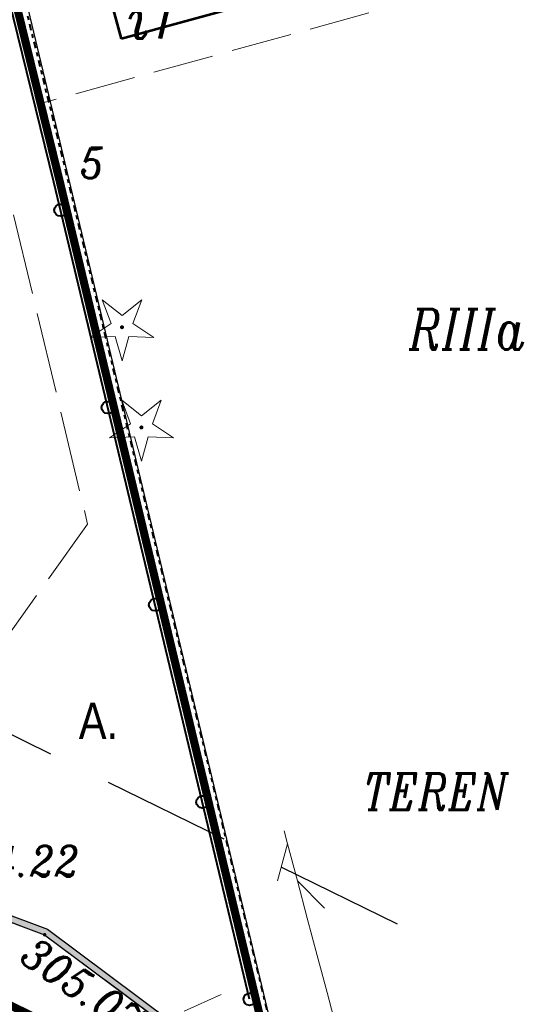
# Model space of a CAD drawing. Extents: x 779 to 3668, y -1329 to 9570.
# Tile 65 of 106: x 2233 to 2245, y -346 to -322. Entities that reach past the tile are written whole.
import ezdxf

# ---------------------------------------------------------------- set-up
doc = ezdxf.new("R2010")
doc.units = 0
for name, pattern in [('1.5_0.5', [2, 1.5, -0.5]), ('CENTER2', [1.125, 0.75, -0.125, 0.125, -0.125]), ('CIĄGłA', [0]), ('DGN Style 4', [0.3202, 0.16, -0.08, 0.0002, -0.08]), ('HIDDEN2', [4.7625, 3.175, -1.5875]), ('mz2.0_0.5', [2.5, 2, -0.5])]:
    doc.linetypes.add(name, pattern=pattern)
for name, color, linetype, lineweight in [('203-punkt graniczny', 7, 'Continuous', 0), ('203-punkt graniczny-Atr103', 7, 'Continuous', 0), ('209-oznaczenie konturu klasyfikacyjnego', 7, 'Continuous', 0), ('217-kontur klasyfikacyjny', 7, 'Continuous', 0), ('219-działka ewidencyjna', 7, 'Continuous', 0), ('312-budynek ewidencyjny', 7, 'Continuous', 0), ('312-oznaczenie budynku ewidencyjnego-Atr117', 7, 'Continuous', 0), ('AGP1_granica_opracow', 7, 'Continuous', 15), ('AGP1_HATCH', 7, 'Continuous', 5), ('AGP1_OPISY', 7, 'Continuous', 13), ('jezdnia (powierzchnia)', 7, 'Continuous', 0), ('kanał technologiczny (linia)', 7, 'Continuous', 0), ('MPZP', 7, 'Continuous', 0), ('OBOP01_01', 7, 'Continuous', 0), ('ogrodzenie trwałe (linia)', 7, 'Continuous', 0), ('przewód kanalizacyjny - projektowany lub w budowie (linia)-SK - ob. projektowany', 7, 'Continuous', 0), ('przewód telekomunikacyjny (linia)-STPOW - symbol', 7, 'Continuous', 0), ('PTRW02_01', 7, 'Continuous', 0), ('punkt wysokościowy sztuczny', 7, 'Continuous', 0), ('punkt wysokościowy sztuczny-Atr2', 7, 'Continuous', 0), ('RTPW02', 7, 'Continuous', 0), ('SUPT01', 7, 'Continuous', 0)]:
    doc.layers.add(name, color=color, linetype=linetype, lineweight=lineweight)
doc.layers.add('_a_ekran', color=250, linetype='Continuous')
doc.styles.add('ARIAL', font='ARIALN.TTF')
doc.styles.get("Standard").update_dxf_attribs({"font": 'arial.ttf'})
doc.styles.add('Style-ITALIC_1250', font='ITALIC_1250.shx')
doc.linetypes.add('902-500', pattern='A,3.75,[24,dgnlstyle-geo-mz.shx,S=0.002786,R=0,X=0,Y=0],3.75', length=7.5)

# ---------------------------------------------------------------- blocks, each defined once
blk = doc.blocks.new('203')
at = {"linetype": 'Continuous', "lineweight": -2, "ltscale": 10}
h = blk.add_hatch(color=0, dxfattribs=at)
edge = h.paths.add_edge_path()
edge.add_arc((0, 0), 0.45, 0, 360)
blk = doc.blocks.new('PT01')
at = {"color": 0, "linetype": 'Continuous', "lineweight": 13, "ltscale": 10}
for p, q in [((46.5, 0), (37.84, 5)), ((6.5, 0), (0, 0)), ((6.5, 0), (16.5, 0)), ((16.5, 0), (26.5, 0)), ((26.5, 0), (36.5, 0)), ((36.5, 0), (27.84, -5)), ((36.5, 0), (46.5, 0)), ((46.5, 0), (50, 0))]:
    blk.add_line(p, q, dxfattribs=at)
blk = doc.blocks.new('PW02')
at = {"linetype": 'Continuous', "lineweight": 13, "ltscale": 10}
h = blk.add_hatch(color=0, dxfattribs=at)
edge = h.paths.add_edge_path()
edge.add_arc((0, 0), 0.45, 0, 360)
blk = doc.blocks.new('PZT MDCP podkład')
at = {"layer": 'OBOP01_01', "linetype": 'Continuous', "lineweight": 13}
h = blk.add_hatch(color=8, dxfattribs=at)
edge = h.paths.add_edge_path()
edge.add_arc((2169.185, 39.53), 0.05, 0, 360)
h = blk.add_hatch(color=8, dxfattribs=at)
edge = h.paths.add_edge_path()
edge.add_arc((2169.664, 37.059), 0.05, 0, 360)
at = {"layer": '217-kontur klasyfikacyjny', "color": 8, "linetype": '1.5_0.5', "lineweight": 13, "flags": 128}
blk.add_lwpolyline([(2175.276, 47.276), (2167.176, 45.046)], dxfattribs=at)
at = {"layer": '219-działka ewidencyjna', "color": 8, "linetype": 'Continuous', "lineweight": 13, "flags": 128}
for points in [[(2167.646, 43.136), (2162.216, 65.246)], [(2167.646, 43.136), (2173.336, 19.426)]]:
    blk.add_lwpolyline(points, dxfattribs=at)
at = {"layer": '312-budynek ewidencyjny', "color": 8, "linetype": 'Continuous', "lineweight": 53, "flags": 128}
for points in [[(2169.176, 46.636), (2168.076, 50.646)], [(2174.046, 47.976), (2169.176, 46.636)]]:
    blk.add_lwpolyline(points, dxfattribs=at)
at = {"layer": 'jezdnia (powierzchnia)', "color": 8, "linetype": '1.5_0.5', "lineweight": 13, "flags": 128}
blk.add_lwpolyline([(2222.326, 18.117), (2221.203, 22.083), (2205.386, 20.096), (2204.446, 20.596), (2203.096, 26.226), (2196.866, 25.286), (2195.626, 20.026), (2193.796, 18.826), (2188.866, 17.986), (2181.466, 17.556), (2178.606, 17.876), (2176.756, 18.456), (2173.726, 19.866), (2171.816, 21.166), (2167.276, 24.556), (2161.216, 26.826), (2157.676, 27.806), (2155.096, 28.106), (2148.546, 27.616), (2147.486, 27.656), (2146.556, 27.976), (2145.856, 28.606), (2144.736, 30.366), (2142.996, 34.696), (2142.366, 36.396), (2134.766, 38.986), (2135.116, 38.066), (2135.536, 36.916), (2136.706, 31.206), (2136.736, 29.676), (2136.306, 26.976), (2135.846, 25.416), (2133.726, 22.486), (2132.306, 21.326), (2131.486, 20.706), (2127.046, 18.566), (2125.056, 17.666), (2127.506, 10.916), (2129.216, 11.496), (2130.676, 11.486), (2132.096, 11.146), (2133.716, 10.476), (2146.306, 15.706), (2146.296, 16.146), (2146.506, 16.786), (2146.996, 17.566), (2147.256, 17.806), (2147.826, 18.186), (2148.396, 18.406), (2149.006, 18.516), (2149.656, 18.536), (2150.306, 18.406), (2150.866, 18.186), (2152.256, 17.276), (2152.966, 16.616), (2160.196, 19.556), (2160.416, 20.026), (2161.966, 20.226), (2164.176, 19.736), (2166.856, 18.806), (2176.416, 14.626), (2183.046, 13.986), (2201.016, 15.826), (2205.616, 16.276), (2221.196, 17.986), (2222.326, 18.117)], close=True, dxfattribs=at)
at = {"layer": 'MPZP', "color": 8, "linetype": 'DGN Style 4', "lineweight": 40, "flags": 128}
blk.add_lwpolyline([(2105.951, 127.031), (2135.306, 137.337), (2141.691, 122.493), (2145.682, 112.37), (2151.584, 97.397), (2156.726, 83.081), (2162.409, 65.301), (2167.841, 43.184), (2173.517, 19.532), (2179.635, 13.841), (2188.833, 4.752), (2192.016, 1.92)], dxfattribs=at)
at = {"layer": 'OBOP01_01', "color": 8, "linetype": 'Continuous', "lineweight": 13, "flags": 128}
for points in [[(2169.185, 38.701), (2169.018, 39.3), (2168.397, 39.274), (2168.915, 39.618), (2168.698, 40.201), (2169.185, 39.815), (2169.673, 40.201), (2169.456, 39.618), (2169.974, 39.274), (2169.353, 39.3), (2169.185, 38.701)], [(2169.664, 36.23), (2169.497, 36.829), (2168.876, 36.803), (2169.394, 37.147), (2169.177, 37.73), (2169.664, 37.344), (2170.152, 37.73), (2169.935, 37.147), (2170.453, 36.803), (2169.832, 36.829), (2169.664, 36.23)]]:
    blk.add_lwpolyline(points, close=True, dxfattribs=at)
at = {"layer": 'ogrodzenie trwałe (linia)', "color": 8, "linetype": '902-500', "lineweight": 30, "flags": 128}
blk.add_lwpolyline([(2201.026, 25.936), (2203.096, 26.226), (2196.526, 52.656), (2189.216, 78.326), (2185.026, 90.136), (2181.246, 100.996), (2180.716, 103.656), (2164.906, 146.866), (2145.896, 140.406), (2135.536, 136.576), (2142.946, 119.686), (2154.066, 91.526), (2156.856, 82.926), (2163.326, 62.136), (2173.076, 21.416), (2181.186, 20.276), (2186.806, 20.096), (2192.936, 20.706), (2195.036, 22.776), (2196.636, 25.266), (2198.206, 25.546)], dxfattribs=at)
at = {"layer": 'przewód kanalizacyjny - projektowany lub w budowie (linia)-SK - ob. projektowany', "color": 8, "linetype": 'mz2.0_0.5', "lineweight": 13, "flags": 128}
blk.add_lwpolyline([(2145.026, 111.386), (2145.776, 107.346), (2148.636, 100.426), (2154.506, 85.216), (2156.906, 77.966), (2160.896, 65.786), (2162.116, 60.946), (2165.286, 47.416), (2168.336, 34.676), (2158.396, 20.796), (2150.736, 14.086), (2148.566, 11.566), (2149.486, -4.974)], dxfattribs=at)
at = {"layer": 'SUPT01', "color": 8, "linetype": 'Continuous', "lineweight": 13}
blk.add_line((2170.72, 22.673), (2171.633, 23.081), dxfattribs=at)
at = {"layer": '203-punkt graniczny', "color": 8, "linetype": 'Continuous', "lineweight": 13, "xscale": 0.1, "yscale": 0.1, "zscale": 0.1}
blk.add_blockref('203', (2167.646, 43.136), dxfattribs=at)
at = {"layer": 'przewód telekomunikacyjny (linia)-STPOW - symbol', "color": 8, "linetype": 'Continuous', "lineweight": 13, "ltscale": 0.965613, "xscale": 0.09484187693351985, "yscale": 0.09484187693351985, "zscale": 0.1, "rotation": 104.851}
blk.add_blockref('PT01', (2174.4, 22.536), dxfattribs=at)
at = {"layer": 'punkt wysokościowy sztuczny', "color": 8, "linetype": 'Continuous', "lineweight": 13, "xscale": 0.1, "yscale": 0.1, "zscale": 0.1}
blk.add_blockref('PW02', (2167.276, 24.556), dxfattribs=at)
at = {"layer": '203-punkt graniczny-Atr103', "color": 8, "lineweight": 13, "insert": (2168.154, 43.202), "char_height": 0.75, "attachment_point": 7, "line_spacing_factor": 0.6}
blk.add_mtext('\\FITALIC_1250;\\H1x;\\W0.9;5', dxfattribs=at)
at = {"layer": '209-oznaczenie konturu klasyfikacyjnego', "color": 8, "linetype": 'Continuous', "lineweight": 13, "insert": (2176.266, 38.977), "char_height": 1, "attachment_point": 7, "line_spacing_factor": 0.6}
blk.add_mtext('\\FITALIC_1250;\\H1x;\\W0.79;RIIIa', dxfattribs=at)
at = {"layer": '312-oznaczenie budynku ewidencyjnego-Atr117', "color": 8, "lineweight": 13, "insert": (2169.336, 46.643), "char_height": 1, "attachment_point": 7, "line_spacing_factor": 0.6}
blk.add_mtext('\\FITALIC_1250;\\H1x;\\W0.9;i1', dxfattribs=at)
at = {"layer": 'PTRW02_01', "color": 8, "linetype": 'Continuous', "lineweight": 13, "style": 'Style-ITALIC_1250', "width": 0.8}
blk.add_text('TEREN NIEDOSTĘPNY', height=0.9, dxfattribs=at).set_placement((2175.137, 27.631))
at = {"layer": 'punkt wysokościowy sztuczny-Atr2', "color": 8, "lineweight": 13, "insert": (2167.046, 24.536), "char_height": 0.75, "attachment_point": 1, "rotation": 325.507, "line_spacing_factor": 0.6}
blk.add_mtext('\\FITALIC_1250;\\H1x;\\W0.9;305.07', dxfattribs=at)
at = {"layer": 'RTPW02', "color": 8, "linetype": 'Continuous', "lineweight": 13, "style": 'Style-ITALIC_1250', "width": 0.9}
blk.add_text('304.22', height=0.75, dxfattribs=at).set_placement((2164.778, 25.995))
blk = doc.blocks.new('ekran akustyczny')
at = {"layer": '_a_ekran', "color": 7, "lineweight": 40, "ltscale": 0.01}
blk.add_lwpolyline([(-3747.094, 2864.572), (-3745.082, 2885.182), (-3742.991, 2907.847), (-3742.554, 2926.49), (-3742.737, 2941.689), (-3743.422, 2957.763), (-3743.49, 2959.353), (-3743.703, 2964.352), (-3743.939, 2969.345), (-3745.039, 2984.304)], dxfattribs=at)
for centre in [(-3745.151, 2884.478), (-3745.637, 2879.502), (-3746.122, 2874.525), (-3746.608, 2869.549), (-3747.094, 2864.572)]:
    blk.add_circle(centre, 0.15, dxfattribs=at)

msp = doc.modelspace()

# ---------------------------------------------------------------- hatches: boundary and pattern name
at = {"layer": 'AGP1_HATCH', "true_color": 0x636466, "transparency": 33554477}
h = msp.add_hatch(color=251, dxfattribs=at)
h.dxf.hatch_style = 1
edge = h.paths.add_edge_path()
edge.add_line((2223.664, -341.192), (2222.136, -341.015))
edge.add_line((2222.136, -341.015), (2222.479, -341.206))
edge.add_line((2222.479, -341.206), (2223.635, -341.34))
edge.add_line((2223.635, -341.34), (2227.175, -342.32))
edge.add_line((2227.175, -342.32), (2228.066, -342.654))
edge.add_arc((2210.929, -318.031), 30, 304.8375, 305.1849)
edge.add_line((2228.215, -342.55), (2227.521, -342.29))
edge.add_line((2227.521, -342.29), (2223.664, -341.192))
h.paths.add_polyline_path([(2229.965, -343.205), (2229.96, -343.363), (2233.235, -344.59), (2235.61, -346.364), (2235.901, -346.394), (2233.308, -344.457)])
h.paths.add_polyline_path([(2228.447, -342.636), (2228.356, -342.763), (2229.96, -343.363), (2229.965, -343.205)])
edge = h.paths.add_edge_path()
edge.add_line((2228.447, -342.636), (2228.215, -342.55))
edge.add_arc((2210.929, -318.031), 30, 304.8375, 305.1849, ccw=False)
edge.add_line((2228.066, -342.654), (2228.356, -342.763))
edge.add_line((2228.356, -342.763), (2228.447, -342.636))
h.paths.add_polyline_path([(2235.901, -346.394), (2235.61, -346.364), (2237.775, -347.98), (2239.093, -348.877), (2239.041, -348.66), (2237.862, -347.858)])
h.paths.add_polyline_path([(2228.592, -342.851), (2229.607, -343.231), (2228.567, -342.681), (2228.254, -342.724)], flags=17)
h.paths.add_polyline_path([(2228.592, -342.851), (2229.607, -343.231), (2228.567, -342.681), (2228.254, -342.724)], flags=17)

# ---------------------------------------------------------------- linework, layer by layer
at = {"color": 3, "linetype": 'HIDDEN2', "lineweight": 30}
msp.add_lwpolyline([(2241.938, -344.334), (2229.257, -338.112), (2225.397, -335.963, 0.098353), (2223.172, -335.246), (2221.179, -335.014), (2214.394, -335.522), (2214.038, -335.508, 0.105754), (2211.565, -335.94), (2196.745, -341.924), (2193.404, -343.264), (2185.511, -346.289), (2183.968, -340.002), (2181.82, -330.194), (2177.872, -310.963)], format="xyb", dxfattribs=at)
at = {"color": 18, "linetype": 'CIĄGłA', "lineweight": 30, "true_color": 0x000000}
for points in [[(2222.136, -341.015), (2223.664, -341.192), (2227.521, -342.29), (2233.308, -344.457), (2237.862, -347.858), (2239.177, -348.753)], [(2222.479, -341.206), (2223.635, -341.34), (2227.469, -342.43), (2233.235, -344.59), (2237.775, -347.98), (2239.093, -348.877)]]:
    msp.add_lwpolyline(points, dxfattribs=at)
at = {"layer": 'AGP1_granica_opracow', "color": 5, "linetype": 'CENTER2', "lineweight": 9, "ltscale": 5, "const_width": 0.2}
msp.add_lwpolyline([(2166.545, -265.88), (2169.935, -283.36), (2178.195, -325.93), (2182.565, -325.84), (2182.575, -329.03), (2179.045, -329.11), (2179.735, -331.25), (2185.555, -348.24), (2190.115, -350.95), (2195.595, -348.85), (2198.985, -347.49), (2219.145, -339.35), (2226.475, -343.43), (2239.295, -349.72), (2233.605, -326.01), (2228.175, -303.9), (2222.495, -286.13), (2217.355, -271.82)], dxfattribs=at)

# ---------------------------------------------------------------- block references
at = {"rotation": 19.06936651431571}
msp.add_blockref('ekran akustyczny', (6715.651, -1829.334), dxfattribs=at)
at = {"layer": 'kanał technologiczny (linia)', "color": 18, "linetype": 'CIĄGłA', "lineweight": 5, "true_color": 0x000000}
msp.add_blockref('PZT MDCP podkład', (65.959, -369.147), dxfattribs=at)

# ---------------------------------------------------------------- texts
at = {"layer": 'AGP1_OPISY', "linetype": 'Continuous', "lineweight": 30, "insert": (2234.076, -338.869), "char_height": 0.9, "width": 0.84164, "attachment_point": 1, "style": 'ARIAL'}
msp.add_mtext('A.', dxfattribs=at)

doc.saveas('drawing.dxf')
